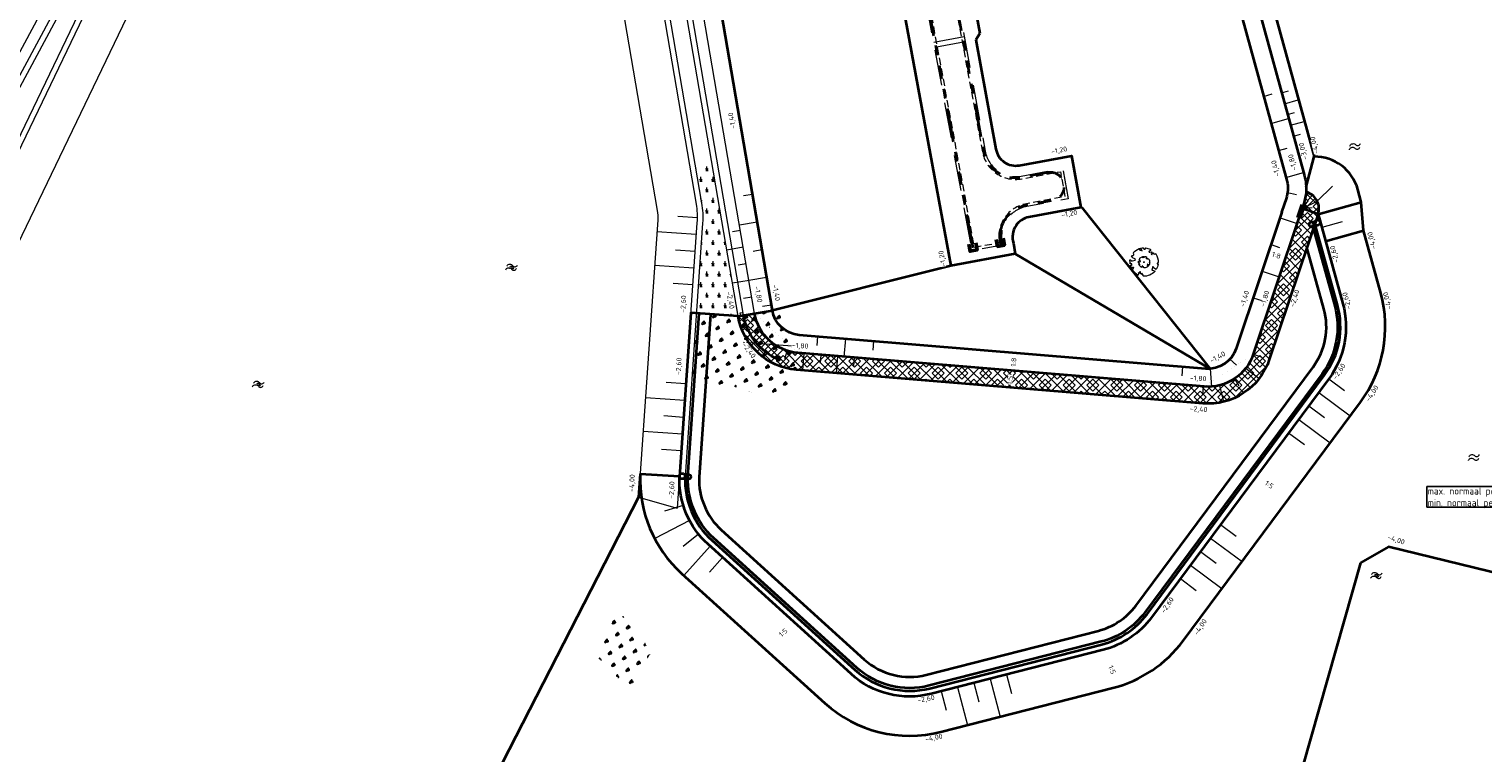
# Model space of a CAD drawing. Header units: metres. Extents: x 239845 to 242720, y 580286 to 584200.
# Tile 68 of 113: x 240429 to 240688, y 583087 to 583215. Entities that reach past the tile are written whole.
import ezdxf

# ---------------------------------------------------------------- set-up
doc = ezdxf.new("R2010")
doc.units = ezdxf.units.M
doc.linetypes.add('DASHED', pattern=[19.05, 12.7, -6.35])
doc.linetypes.add('RI-DRAINAGE', pattern=[19.2, 6, -1.8, 1.8, -1.8, 2.4, -1.8, 1.8, -1.8])
for name, color, linetype, lineweight in [('B-WA-GW-WATERGANG_SLOOT_BODEM-G', 5, 'Continuous', 0), ('B-WE-GW-GRONDWERK-G', 3, 'Continuous', 18), ('B-WE-GW-GRONDWERK_BODEM_MEER-G', 150, 'Continuous', 18), ('B-WE-GW-HOOGTELIJN-180', 190, 'Continuous', 18), ('B-WE-GW-HOOGTELIJN-240', 74, 'Continuous', 18), ('B-WE-GW-HOOGTELIJN-260', 44, 'Continuous', 18), ('N-WA-RI-DRAINAGE_AFDEKKAP-G', 150, 'Continuous', 50), ('N-WA-RI-DRAINAGE_DRAIN_PP_100-G', 90, 'RI-DRAINAGE', 35), ('N-WE-GK-BESCHOEIING_DAMWAND_HOUT-G', 130, 'GK-BESCHOEIING', 35), ('N-WE-GK-BESCHOEIING_TYPE_3-G', 30, 'Continuous', 35), ('N-WE-GK-BESCHOEIING_TYPE_5-G', 130, 'Continuous', 35), ('N-WE-GR-RIET-G', 122, 'Continuous', 35), ('N-WE-GW-GRONDWERK-G', 3, 'Continuous', 35), ('N-WE-GW-GRONDWERK_BODEM-G', 2, 'DASHED', 18), ('N-WE-GW-GRONDWERK_BODEM_MEER-G', 150, 'Continuous', 35), ('N-WE-GW-GRONDWERK_INSTEEK_SLEUF-G_CONTOUR_ZANDCUNET', 52, 'Continuous', 35), ('N-WE-GW-HOOGTELIJN-140', 114, 'Continuous', 35), ('N-WE-GW-HOOGTELIJN-180', 190, 'Continuous', 35), ('N-WE-GW-HOOGTELIJN-260', 44, 'Continuous', 35), ('N-WE-GW-TALUDARCERING_KORT-G', 90, 'Continuous', 18), ('N-WE-GW-TALUDARCERING_LANG-G', 60, 'Continuous', 13), ('N-WE-OB-BEKLEDING_STORTSTEEN-A', 7, 'Continuous', 18), ('N-WE-OB-BEKLEDING_STORTSTEEN-G', 30, 'Continuous', 35), ('N-WE-OG-TOPOGRAFIE-S @ 0.5', 7, 'Continuous', 18), ('N-WE-VH-HELLING_KNIKLIJN-G', 30, 'Continuous', 35), ('N-XX-AL-HOOGTELABEL-T25-M', 7, 'Continuous', 25), ('T-WE-GR-MAAIVELD-G', 3, 'DASHED', 0), ('X-XX-AL-T25', 7, 'Continuous', 25)]:
    doc.layers.add(name, color=color, linetype=linetype, lineweight=lineweight)
for name, color, linetype, lineweight, true_color in [('B-WE-GK-BESCHOEIING_TYPE_3-G', 9, 'Continuous', 0, 0x808080), ('B-WE-GK-BESCHOEIING_TYPE_5-G', 9, 'Continuous', 18, 0x808080), ('B-WE-GR-BOOM-S', 9, 'Continuous', 13, 0x808080), ('B-WE-GR-BOOM-S @ 0.2', 9, 'Continuous', 13, 0x808080), ('B-WE-GR-BOOM-S @ 0.5', 9, 'Continuous', 13, 0x808080), ('B-WE-GR-RIET-A', 9, 'Continuous', 18, 0x808080), ('B-WE-GW-KLEILAAG-A', 9, 'Continuous', 18, 0x808080), ('B-WE-GW-TALUD_ARCERING-G', 9, 'Continuous', 0, 0x808080), ('B-WE-OG-TOPOGRAFIE-S', 9, 'Continuous', 9, 0x808080), ('B-WE-OG-TOPOGRAFIE-S @ 0.2', 9, 'Continuous', 9, 0x808080), ('B-WE-OG-TOPOGRAFIE-S @ 0.5', 9, 'Continuous', 9, 0x808080)]:
    doc.layers.add(name, color=color, linetype=linetype, lineweight=lineweight, true_color=true_color)
doc.styles.add('NLCS-ISO-ANNOTATIVE-T25', font='NLCS-ISO.ttf', dxfattribs={"height": 2.5})
doc.styles.add('NLCS-ISO-M1000-T25', font='NLCS-ISO.ttf', dxfattribs={"height": 2.5})
doc.linetypes.add('GK-BESCHOEIING', pattern='A,30,-5,[1,NLCS.shx,S=1,R=0,X=0,Y=0],-5', length=40)

# ---------------------------------------------------------------- blocks, each defined once
blk = doc.blocks.new('SOG-TOPOGRAFIE_WATER-SO')
at = {"flags": 128}
for points in [[(-1.91, 0.46), (-1.82, 0.6, -0.538831), (0.18, 0.63, 0.605168), (1.86, 0.83, -4.035705)], [(-2.28, -0.81), (-2.19, -0.67, -0.538831), (-0.18, -0.63, 0.605168), (1.49, -0.44, -4.035705)]]:
    blk.add_lwpolyline(points, format="xyb", dxfattribs=at)
blk = doc.blocks.new('*U68')
at = {"layer": 'B-WE-OG-TOPOGRAFIE-S @ 0.2', "xscale": 0.2, "yscale": 0.2, "zscale": 0.2}
blk.add_blockref('SOG-TOPOGRAFIE_WATER-SO', (240469.68, 583152.15), dxfattribs=at)
at = {"layer": 'B-WE-OG-TOPOGRAFIE-S @ 0.5', "xscale": 0.5, "yscale": 0.5, "zscale": 0.5}
blk.add_blockref('SOG-TOPOGRAFIE_WATER-SO', (240469.68, 583152.15), dxfattribs=at)
blk = doc.blocks.new('*U130')
at = {"layer": 'B-WE-OG-TOPOGRAFIE-S @ 0.2', "xscale": 0.2, "yscale": 0.2, "zscale": 0.2}
blk.add_blockref('SOG-TOPOGRAFIE_WATER-SO', (240514.77, 583172.99), dxfattribs=at)
at = {"layer": 'B-WE-OG-TOPOGRAFIE-S @ 0.5', "xscale": 0.5, "yscale": 0.5, "zscale": 0.5}
blk.add_blockref('SOG-TOPOGRAFIE_WATER-SO', (240514.77, 583172.99), dxfattribs=at)
blk = doc.blocks.new('*U144')
at = {"layer": 'B-WE-OG-TOPOGRAFIE-S @ 0.2', "xscale": 0.2, "yscale": 0.2, "zscale": 0.2, "rotation": 2.885143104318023}
blk.add_blockref('SOG-TOPOGRAFIE_WATER-SO', (240668.77, 583118.11), dxfattribs=at)
at = {"layer": 'B-WE-OG-TOPOGRAFIE-S @ 0.5', "xscale": 0.5, "yscale": 0.5, "zscale": 0.5, "rotation": 2.885143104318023}
blk.add_blockref('SOG-TOPOGRAFIE_WATER-SO', (240668.77, 583118.11), dxfattribs=at)
blk = doc.blocks.new('SGR-BOOM_02')
at = {"layer": 'B-WE-GR-BOOM-S'}
blk.add_lwpolyline([(0.43, 4.71), (0.44, 4.72), (0.45, 4.73), (0.46, 4.74), (0.47, 4.75), (0.47, 4.75), (0.48, 4.76), (0.49, 4.77), (0.49, 4.78), (0.5, 4.79), (0.51, 4.8), (0.51, 4.82), (0.52, 4.84), (0.52, 4.86), (0.51, 4.88), (0.51, 4.92), (0.48, 5.03, -0.52938), (0.53, 5.1, -0.087139), (2.22, 4.62, -0.372341), (2.28, 4.47), (2.35, 4.12), (2.18, 3.95), (1.99, 3.99), (1.77, 3.82), (1.85, 3.6), (2.09, 3.53), (2.71, 3.67), (2.86, 3.59), (2.85, 3.45), (2.71, 3.36), (2.58, 2.94), (2.74, 2.67), (3.17, 3.35, -0.504641), (3.41, 3.14, 0.331948), (3.54, 2.92, 0.282008), (3.99, 3), (3.96, 2.99, -0.512156), (4.16, 2.98, -0.16076), (5.09, -0.06), (4.98, -0.17), (4.98, -0.29), (4.86, -0.31), (4.88, -0.44), (4.7, -0.38), (4.64, -0.52), (4.86, -0.67), (4.93, -0.72), (5.05, -0.6, -0.106371), (4.34, -2.61), (3.71, -2.2), (3.59, -2.28), (3.51, -1.94), (3.29, -1.67), (3.02, -1.68), (3.03, -1.99), (2.83, -2.68), (2.86, -2.81), (3.01, -2.83), (3.93, -3.18, -0.236298), (-0.23, -5.01, 0.159625), (-0.35, -4.77, 0.350802), (-0.31, -4.53, -0.504641), (-0.6, -4.39), (-0.53, -4.17), (-0.65, -3.96), (-0.8, -3.98), (-0.82, -4.14), (-0.94, -4.21), (-1.08, -4.11), (-1.2, -3.47), (-1.29, -3.38), (-1.52, -3.39), (-1.59, -3.66), (-1.68, -3.69), (-1.77, -3.92), (-2, -3.8, 0.733583), (-1.92, -3.97, -0.861625), (-1.87, -4.13, 0.279978), (-2.04, -4.39), (-2.04, -4.4, -0.827056), (-2.21, -4.58, -0.116774), (-4.15, -2.56), (-4.11, -2.55), (-4.08, -2.54), (-4.06, -2.53), (-4.04, -2.52), (-4.02, -2.51), (-4.01, -2.5), (-4, -2.49), (-3.77, -2.18), (-3.76, -2.17), (-3.76, -2.16), (-3.75, -2.15), (-3.75, -2.14), (-3.75, -2.13), (-3.74, -2.12), (-3.74, -2.11), (-3.74, -2.1), (-3.73, -2.09), (-3.72, -2.07), (-3.71, -2.06), (-3.71, -2.04), (-3.7, -2.02), (-3.69, -2.01), (-3.68, -1.99), (-3.68, -1.97), (-3.67, -1.96), (-3.67, -1.94), (-3.67, -1.93), (-3.67, -1.92), (-3.67, -1.9), (-3.67, -1.89), (-3.67, -1.88), (-3.68, -1.88), (-3.68, -1.87), (-3.69, -1.87), (-3.7, -1.87), (-3.71, -1.87), (-3.72, -1.87), (-3.73, -1.86), (-3.74, -1.86), (-3.75, -1.86), (-3.76, -1.86), (-3.78, -1.85), (-3.79, -1.84), (-3.8, -1.83), (-3.81, -1.83), (-3.83, -1.82), (-3.84, -1.81), (-3.85, -1.8), (-3.87, -1.78), (-3.88, -1.77), (-3.89, -1.76), (-3.91, -1.75), (-4.15, -2.03), (-4.16, -2.01), (-4.17, -2), (-4.18, -1.98), (-4.19, -1.97), (-4.2, -1.95), (-4.22, -1.94), (-4.24, -1.93), (-4.27, -1.92), (-4.32, -1.93), (-4.38, -1.94), (-4.46, -1.97, -0.040997), (-4.79, -1.03), (-4.62, -1.06), (-4.46, -1.16), (-4.38, -1.08), (-4.28, -0.93), (-4.38, -0.78), (-4.32, -0.57), (-4.52, -0.55), (-4.65, -0.42), (-4.89, -0.58, -0.05814), (-4.99, 0.83), (-4.85, 0.8), (-4.3, 0.36), (-4.06, 0.45), (-3.13, 0.69), (-3.05, 1), (-3.41, 1.14), (-3.46, 1.26), (-4.12, 1.58), (-4.14, 1.77), (-4.36, 1.96), (-4.45, 2.14), (-4.3, 2.38), (-3.96, 2.43), (-3.65, 2.63), (-3.65, 2.84), (-3.84, 3.07), (-3.79, 3.16), (-3.86, 3.31, -0.13428), (-1.66, 4.83, -0.541727), (-1.6, 4.78), (-1.61, 4.64), (-1.61, 4.56), (-1.6, 4.51), (-1.58, 4.46), (-1.56, 4.43), (-1.53, 4.41), (-1.51, 4.39), (-1.49, 4.38), (-1.47, 4.36), (-1.45, 4.34), (-1.43, 4.32), (-1.41, 4.31), (-1.4, 4.3), (-1.38, 4.28), (-1.36, 4.28), (-1.35, 4.27), (-1.33, 4.27), (-1.31, 4.28), (-1.29, 4.28), (-1.27, 4.29), (-1.25, 4.31), (-1.23, 4.32), (-1.21, 4.33), (-1.19, 4.34), (-1.17, 4.34), (-1.15, 4.35), (-1.13, 4.35), (-1.11, 4.35), (-1.09, 4.36), (-1.07, 4.36), (-1.05, 4.36), (-1.03, 4.37), (-1.01, 4.38), (-1, 4.39), (-0.99, 4.41), (-0.97, 4.42), (-0.96, 4.32), (-0.94, 4.3), (-0.83, 4.12), (-0.61, 4), (-0.93, 4.51), (-0.92, 4.52), (-0.92, 4.54), (-0.92, 4.55), (-0.92, 4.57), (-0.92, 4.58), (-0.93, 4.6), (-0.94, 4.61), (-0.95, 4.63), (-0.97, 4.65), (-0.99, 4.67), (-1.02, 4.69), (-1.05, 4.72), (-1.08, 4.75), (-1.12, 4.79), (-1.2, 4.9, -0.543104), (-1.17, 4.98, -0.046766), (-0.23, 5.12, -0.385168), (-0.18, 5.07), (-0.15, 4.88), (-0.14, 4.82), (-0.12, 4.78), (-0.1, 4.75), (-0.09, 4.74), (-0.07, 4.73), (-0.05, 4.73), (-0.03, 4.73), (-0.01, 4.72), (0.01, 4.72), (0.03, 4.72), (0.04, 4.71), (0.06, 4.7), (0.08, 4.7), (0.09, 4.69), (0.11, 4.68), (0.12, 4.67), (0.14, 4.67), (0.15, 4.66), (0.17, 4.65), (0.18, 4.65), (0.19, 4.64), (0.2, 4.63), (0.21, 4.62), (0.22, 4.61), (0.23, 4.6), (0.23, 4.59), (0.24, 4.58), (0.24, 4.58), (0.25, 4.57), (0.25, 4.56), (0.26, 4.56), (0.27, 4.56), (0.28, 4.56), (0.29, 4.56), (0.3, 4.57), (0.31, 4.57), (0.32, 4.58), (0.34, 4.59), (0.35, 4.6), (0.36, 4.62), (0.37, 4.63), (0.38, 4.64), (0.39, 4.66), (0.4, 4.67), (0.41, 4.69), (0.42, 4.7)], format="xyb", close=True, dxfattribs=at)
blk.add_circle((0, 0), 0.15, dxfattribs=at)
blk = doc.blocks.new('*U218')
at = {"layer": 'B-WE-GR-BOOM-S @ 0.2', "xscale": 0.2, "yscale": 0.2, "zscale": 0.2}
blk.add_blockref('SGR-BOOM_02', (240627.28, 583173.92), dxfattribs=at)
at = {"layer": 'B-WE-GR-BOOM-S @ 0.5', "xscale": 0.5, "yscale": 0.5, "zscale": 0.5}
blk.add_blockref('SGR-BOOM_02', (240627.28, 583173.92), dxfattribs=at)

msp = doc.modelspace()

# ---------------------------------------------------------------- hatches: boundary and pattern name
at = {"layer": 'B-WE-GR-RIET-A'}
h = msp.add_hatch(dxfattribs=at)
h.set_pattern_fill('AGR-RIETLAND', color=256, scale=0.75, style=0, pattern_type=2)
h.set_pattern_definition([(0, (240551.4122, 583171.4818), (1.08253, 1.875), [0.43301, -1.73205]), (60, (240551.6288, 583171.4818), (-1.08253, 1.875), [0.43301, -1.73205]), (90, (240551.6288, 583171.4818), (-1.08253, 1.875), [0.75, -3]), (120, (240551.6288, 583171.4818), (-2.16506, -4e-07), [0.43301, -1.73205])])
edge = h.paths.add_edge_path()
edge.add_arc((240546.94, 583222.78), 31.23, 270.6409, 276.1805, ccw=False)
edge.add_line((240547.29, 583191.55), (240548.5, 583184.45))
edge.add_arc((240533.72, 583181.92), 15, -3.9477, 9.701, ccw=False)
edge.add_line((240548.68, 583180.89), (240547.57, 583164.81))
edge.add_line((240547.57, 583164.81), (240554.99, 583164.29))
edge.add_line((240554.99, 583164.29), (240550.3, 583191.73))
at = {"layer": 'B-WE-GW-KLEILAAG-A'}
h = msp.add_hatch(dxfattribs=at)
h.set_pattern_fill('AVH-FUNDERING_GRANULAAT_KLEIKORR', color=256, scale=0.5, pattern_type=2)
h.set_pattern_definition([(36.9396, (240554.57752, 583158.95137), (20.552993, 15.6689772), [0.04961, -28.07292]), (95.5906, (240554.61717, 583158.98117), (-0.540899, 9.704355), [0.04994, -11.82904]), (148.123, (240554.61232, 583159.03087), (-8.238876, 4.776701), [0.039, -16.37313]), (196.613, (240554.57917, 583159.05147), (-8.314275, -2.8095056), [0.04332, -15.30127]), (257.2216, (240554.53767, 583159.03907), (0.691796, 5.468126), [0.05657, -8.98552]), (328.123, (240554.52517, 583158.98392), (-5.6980384, 3.890504), [0.06165, -16.35048]), (0.542, (240554.42752, 583159.20137), (11.4714614, -0.1949014), [0.06768, -15.86981]), (57.2271, (240554.49522, 583159.20202), (7.7733866, 12.5138293), [0.07419, -20.25796]), (79.3297, (240554.53537, 583159.26437), (1.999946, 8.818134), [0.05238, -14.48525]), (136.421, (240554.5451, 583159.3159), (-2.54083, 0.88622), [0.07326, -4.28492]), (182.598, (240554.49197, 583159.36637), (-4.4653154, -0.3456847), [0.06488, -33.76793]), (222.5865, (240554.42717, 583159.3634), (7.081595, 7.045702), [0.07818, -12.15393]), (269.43, (240554.3696, 583159.3105), (0.691802, 5.468125), [0.06357, -7.52304]), (322.095, (240554.36897, 583159.24697), (-5.698026, 3.890522), [0.0742, -11.1487]), (6.96, (240554.57752, 583159.35137), (-19.7857293, -2.6147578), [0.07286, -24.35821]), (44.8544, (240554.64987, 583159.3602), (5.157113, 5.813802), [0.07225, -9.91729]), (89.43, (240554.70107, 583159.4112), (0.691802, 5.468125), [0.05912, -7.5275]), (133.74, (240554.70167, 583159.47027), (-13.2449672, 14.135521), [0.06995, -23.65356]), (188.424, (240554.65327, 583159.52082), (-10.855123, -1.9232193), [0.07336, -15.41418]), (230.1133, (240554.58072, 583159.51007), (8.389744, 10.395706), [0.07034, -21.05466]), (275.5906, (240554.5356, 583159.4561), (-0.540899, 9.704355), [0.05546, -11.82352]), (306.378, (240554.541, 583159.4009), (-3.15719, 3.004318), [0.06154, -6.30077]), (8.424, (240554.67752, 583159.05137), (-10.855123, -1.923219), [0.12103, -15.3665]), (42.5865, (240554.79727, 583159.0691), (7.081595, 7.045702), [0.09748, -12.13478]), (91.542, (240554.86902, 583159.13507), (0.0754594, 7.5862403), [0.10975, -17.18711]), (136.421, (240554.8661, 583159.2448), (-2.54083, 0.88622), [0.11837, -4.23982]), (188.424, (240554.78032, 583159.32637), (-10.855123, -1.9232193), [0.1202, -15.36733]), (224.8544, (240554.6614, 583159.30877), (5.157113, 5.813802), [0.095, -9.89455]), (275.5906, (240554.59407, 583159.24177), (-0.540899, 9.704355), [0.13292, -11.74605]), (320.509, (240554.60702, 583159.10947), (-8.855237, 6.8948124), [0.09136, -15.47435]), (21.54, (240554.3275, 583158.90137), (-8.314275, -2.809508), [0.11126, -10.89624]), (77.2216, (240554.431, 583158.9422), (0.691796, 5.468126), [0.10873, -8.93335]), (101.949, (240554.45507, 583159.04827), (-5.4716004, 26.6492834), [0.08965, -29.31488]), (164.402, (240554.43652, 583159.13597), (-24.791928, 6.7441834), [0.13201, -28.24585]), (193.868, (240554.3094, 583159.1715), (-4.46532, -0.345648), [0.10587, -6.4758]), (259.3297, (240554.20657, 583159.14607), (1.999946, 8.818134), [0.11048, -14.42715]), (291.526, (240554.18612, 583159.03752), (-8.0878222, 19.949296), [0.08885, -23.63314]), (333.818, (240554.21872, 583158.95487), (-10.779635, 5.663049), [0.12125, -14.7222])])
edge = h.paths.add_edge_path()
edge.add_line((240565.32, 583154.93), (240563.47, 583165.74))
edge.add_line((240563.47, 583165.74), (240557.95, 583164.8))
edge.add_line((240557.95, 583164.8), (240554.99, 583164.29))
edge.add_line((240554.99, 583164.29), (240547.57, 583164.81))
edge.add_line((240547.57, 583164.81), (240546.78, 583153.3))
edge.add_arc((240550.77, 583158.4), 6.48, 231.9798, 270.5999)
edge.add_arc((240551.21, 583119.55), 32.38, 69.2165, 90.658, ccw=False)
edge.add_line((240562.7, 583149.82), (240565.32, 583154.93))
h = msp.add_hatch(dxfattribs=at)
h.set_pattern_fill('AVH-FUNDERING_GRANULAAT_KLEIKORR', color=256, scale=0.5, pattern_type=2)
h.set_pattern_definition([(36.9396, (240536.69438, 583104.41463), (20.552993, 15.6689772), [0.04961, -28.07292]), (95.5906, (240536.73403, 583104.44443), (-0.540899, 9.704355), [0.04994, -11.82904]), (148.123, (240536.72918, 583104.49413), (-8.238876, 4.776701), [0.039, -16.37313]), (196.613, (240536.69603, 583104.51473), (-8.314275, -2.809506), [0.04332, -15.30127]), (257.2216, (240536.65453, 583104.50233), (0.691796, 5.468126), [0.05657, -8.98552]), (328.123, (240536.64203, 583104.44718), (-5.698038, 3.890504), [0.06165, -16.35048]), (0.542, (240536.54438, 583104.66463), (11.471461, -0.194901), [0.06768, -15.86981]), (57.227, (240536.61208, 583104.66528), (7.7733866, 12.5138293), [0.07419, -20.25796]), (79.3297, (240536.65223, 583104.72763), (1.999946, 8.818134), [0.05238, -14.48525]), (136.421, (240536.6619, 583104.7791), (-2.54083, 0.88622), [0.07326, -4.28492]), (182.598, (240536.60883, 583104.82963), (-4.4653154, -0.3456847), [0.06488, -33.76793]), (222.5865, (240536.54403, 583104.8267), (7.081595, 7.045702), [0.07818, -12.15393]), (269.43, (240536.4865, 583104.7738), (0.691802, 5.468125), [0.06357, -7.52304]), (322.095, (240536.48583, 583104.71023), (-5.698026, 3.890522), [0.0742, -11.1487]), (6.96, (240536.69438, 583104.81463), (-19.7857293, -2.614758), [0.07286, -24.35821]), (44.8544, (240536.76673, 583104.8235), (5.157113, 5.813802), [0.07225, -9.91729]), (89.43, (240536.81793, 583104.8744), (0.691802, 5.468125), [0.05912, -7.5275]), (133.74, (240536.81853, 583104.93353), (-13.2449672, 14.135521), [0.06995, -23.65356]), (188.424, (240536.77013, 583104.98408), (-10.855123, -1.923219), [0.07336, -15.41418]), (230.1133, (240536.69758, 583104.97333), (8.389744, 10.395706), [0.07034, -21.05466]), (275.5906, (240536.6525, 583104.9194), (-0.540899, 9.704355), [0.05546, -11.82352]), (306.378, (240536.6579, 583104.8642), (-3.15719, 3.00432), [0.06154, -6.30077]), (8.424, (240536.79438, 583104.51463), (-10.855123, -1.923219), [0.12103, -15.3665]), (42.5865, (240536.91413, 583104.5324), (7.081595, 7.045702), [0.09748, -12.13478]), (91.542, (240536.98588, 583104.59833), (0.0754594, 7.58624), [0.10975, -17.18711]), (136.421, (240536.9829, 583104.708), (-2.54083, 0.88622), [0.11837, -4.23982]), (188.424, (240536.89718, 583104.78963), (-10.855123, -1.923219), [0.1202, -15.36733]), (224.8544, (240536.7783, 583104.77203), (5.157113, 5.813802), [0.095, -9.89455]), (275.5906, (240536.71093, 583104.70503), (-0.540899, 9.704355), [0.13292, -11.74605]), (320.509, (240536.72388, 583104.57273), (-8.855237, 6.894812), [0.09136, -15.47435]), (21.54, (240536.4444, 583104.36463), (-8.314275, -2.809508), [0.11126, -10.89624]), (77.2216, (240536.5479, 583104.4055), (0.691796, 5.468126), [0.10873, -8.93335]), (101.949, (240536.57193, 583104.51153), (-5.4716004, 26.6492834), [0.08965, -29.31488]), (164.402, (240536.55338, 583104.59923), (-24.791928, 6.7441834), [0.13201, -28.24585]), (193.868, (240536.4262, 583104.6347), (-4.46532, -0.34565), [0.10587, -6.4758]), (259.3297, (240536.32343, 583104.60933), (1.999946, 8.818134), [0.11048, -14.42715]), (291.526, (240536.30298, 583104.50078), (-8.0878222, 19.949296), [0.08885, -23.63314]), (333.818, (240536.33558, 583104.41813), (-10.779635, 5.663049), [0.12125, -14.7222])])
edge = h.paths.add_edge_path()
edge.add_arc((240525.76, 583099.72), 14.15, 17.7764, 56.6976)
edge.add_line((240533.52, 583111.54), (240529.63, 583103.94))
edge.add_line((240529.63, 583103.94), (240535.94, 583097.62))
edge.add_line((240535.94, 583097.62), (240539.23, 583104.04))
at = {"layer": 'N-WE-OB-BEKLEDING_STORTSTEEN-A'}
h = msp.add_hatch(dxfattribs=at)
h.set_pattern_fill('ACO-STORTSTEEN_02', color=256, style=0, pattern_type=2)
h.set_pattern_definition([(45, (0, 0), (-1.0606601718, 1.0606601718), []), (45, (1.0606, 0), (-1.0606601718, 1.0606601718), [1.5, -1.5]), (135, (0, 0), (-1.0606601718, -1.0606601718), []), (135, (1.0606, 0), (-1.0606601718, -1.0606601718), [1.5, -1.5])])
edge = h.paths.add_edge_path()
edge.add_arc((240655.41, 583183.48), 3.02, 340.8852, 436.0281)
edge.add_line((240656.14, 583186.41), (240656, 583185.37))
edge.add_line((240656, 583185.37), (240655.73, 583184.35))
edge.add_line((240655.73, 583184.35), (240655.43, 583183.48))
edge.add_line((240655.43, 583183.48), (240654.87, 583181.79))
edge.add_line((240654.87, 583181.79), (240646.75, 583157.53))
edge.add_arc((240638.69, 583160.23), 8.5, 265.2554, 341.4984, ccw=False)
edge.add_line((240637.99, 583151.76), (240565.62, 583157.76))
edge.add_arc((240566.33, 583166.23), 8.5, 189.701, 265.2554, ccw=False)
edge.add_line((240557.95, 583164.8), (240554.99, 583164.29))
edge.add_arc((240566.33, 583166.23), 11.5, 189.701, 265.2554)
edge.add_line((240565.38, 583154.77), (240637.74, 583148.77))
edge.add_arc((240638.69, 583160.23), 11.5, 265.2554, 341.4984)
edge.add_line((240649.6, 583156.58), (240658.27, 583182.49))

# ---------------------------------------------------------------- linework, layer by layer
at = {"layer": 'B-WE-GK-BESCHOEIING_TYPE_3-G', "ltscale": 0.5}
msp.add_lwpolyline([(240396.22, 583158.38, 0.178705), (240405.04, 583166.18), (240441.58, 583234.17), (240475.33, 583252.8, 0.399953), (240483.12, 583274.92), (240457.65, 583331.57), (240440.25, 583399.62), (240407.58, 583475.34), (240409.29, 583518.01, 0.371581), (240395.47, 583535.4), (240350.75, 583543.89)], format="xyb", dxfattribs=at)
at = {"layer": 'B-WE-GK-BESCHOEIING_TYPE_5-G', "flags": 128}
msp.add_lwpolyline([(240409.71, 583160.26), (240441.95, 583227.32, -0.174818), (240449.21, 583234.45), (240485.48, 583251.11, 0.425826), (240492.6, 583271.53), (240463.33, 583329.17, -0.069156), (240460.64, 583336.98), (240448.6, 583398.38, 0.064884), (240446.13, 583405.73), (240413.94, 583471.88, -0.141378)], format="xyb", dxfattribs=at)
at = {"layer": 'B-WE-GK-BESCHOEIING_TYPE_5-G'}
msp.add_circle((240546.06, 583135.7), 0.5, dxfattribs=at)
at = {"layer": 'B-WE-GW-GRONDWERK_BODEM_MEER-G', "flags": 128}
msp.add_lwpolyline([(240418.51, 583160.09), (240449.16, 583223.86, -0.174818), (240452.55, 583227.18), (240488.82, 583243.84, 0.425826), (240499.73, 583275.15), (240470.46, 583332.8, -0.069156), (240468.49, 583338.52), (240456.45, 583399.92, 0.064884), (240453.33, 583409.23), (240421.14, 583475.38, -0.141378), (240420.47, 583479.2), (240425.52, 583525.37, 0.373935), (240412.05, 583544.77), (240362.85, 583557.25), (240361.32, 583559.34), (240357.03, 583560.43)], format="xyb", dxfattribs=at)
at = {"layer": 'B-WE-GW-HOOGTELIJN-180'}
msp.add_lwpolyline([(240403.28, 583167.12), (240440.1, 583235.63), (240474.39, 583254.57, 0.400573), (240481.29, 583274.1), (240455.76, 583330.9), (240438.35, 583398.97), (240405.57, 583474.97), (240407.29, 583518.09, 0.371581), (240395.1, 583533.43), (240350.54, 583541.9)], format="xyb", dxfattribs=at)
at = {"layer": 'B-WE-GW-HOOGTELIJN-240'}
msp.add_lwpolyline([(240405.92, 583165.7), (240442.32, 583233.43), (240475.8, 583251.92, 0.399682), (240484.03, 583275.33), (240458.6, 583331.9), (240441.2, 583399.95), (240408.59, 583475.53), (240410.29, 583517.97, 0.371581), (240395.66, 583536.38), (240350.86, 583544.89)], format="xyb", dxfattribs=at)
at = {"layer": 'B-WE-GW-HOOGTELIJN-260'}
msp.add_lwpolyline([(240314.51, 583195), (240302.36, 583183.94, 0.319046), (240298.42, 583165.83), (240312.5, 583132.82, 0.210661), (240321.92, 583124), (240334.15, 583119.72, 0.125518), (240342.03, 583119.03), (240397.13, 583128.05, 0.33166), (240406.26, 583137.51), (240407.99, 583150.95, -0.080343), (240410.61, 583159.83), (240442.85, 583226.89, -0.174818), (240449.63, 583233.55), (240485.9, 583250.2, 0.425826), (240493.49, 583271.98), (240464.22, 583329.63, -0.069156), (240461.62, 583337.17), (240449.58, 583398.57, 0.064884), (240447.03, 583406.17), (240414.84, 583472.32, -0.141378), (240413.52, 583479.96), (240418.56, 583526.13, 0.373935), (240410.33, 583537.99), (240351.76, 583552.84)], format="xyb", dxfattribs=at)
at = {"layer": 'B-WE-GW-TALUD_ARCERING-G'}
for points in [[(240555.99, 583185.77), (240557.56, 583186.04)], [(240547.75, 583181.84), (240544.25, 583182.08)], [(240555.25, 583180.57), (240558.41, 583181.11)], [(240547.54, 583178.84), (240540.56, 583179.32)], [(240555.43, 583179.54), (240554.02, 583179.3)], [(240547.33, 583175.85), (240543.84, 583176.09)], [(240555.93, 583176.58), (240552.98, 583176.08)], [(240557.67, 583175.91), (240559.25, 583176.18)], [(240547.13, 583172.86), (240540.14, 583173.34)], [(240556.44, 583173.62), (240554.99, 583173.38)], [(240556.95, 583170.67), (240553.99, 583170.16)], [(240556.94, 583170.71), (240560.09, 583171.25)], [(240546.92, 583169.86), (240543.43, 583170.1)], [(240557.45, 583167.71), (240555.97, 583167.46)], [(240559.36, 583166.06), (240560.93, 583166.33)], [(240564.62, 583158.99), (240555.94, 583159.59)], [(240545.7, 583152.27), (240542.21, 583152.51)], [(240545.5, 583149.28), (240538.52, 583149.76)], [(240545.29, 583146.28), (240541.8, 583146.53)], [(240545.09, 583143.29), (240538.1, 583143.77)], [(240544.88, 583140.3), (240541.39, 583140.54)]]:
    msp.add_lwpolyline(points, dxfattribs=at)
at = {"layer": 'N-WA-RI-DRAINAGE_AFDEKKAP-G', "flags": 128}
for points in [[(240602.2, 583178.2), (240602.44, 583176.98), (240601.21, 583176.74), (240600.97, 583177.97)], [(240597.32, 583177.34), (240597.55, 583176.11), (240596.32, 583175.88), (240596.09, 583177.11)]]:
    msp.add_lwpolyline(points, dxfattribs=at)
at = {"layer": 'N-WA-RI-DRAINAGE_DRAIN_PP_100-G', "flags": 128}
msp.add_lwpolyline([(240596.84, 583176.49), (240582.2, 583255.93)], dxfattribs=at)
msp.add_lwpolyline([(240601.77, 583177.1, -0.435729), (240606.61, 583184.14), (240611.05, 583184.95, 0.414214), (240613.05, 583187.86), (240613.05, 583187.86, 0.414214), (240610.14, 583189.87), (240605.47, 583189.01, -0.414202), (240598.77, 583193.62), (240587.11, 583256.83)], format="xyb", dxfattribs=at)
at = {"layer": 'N-WE-GK-BESCHOEIING_DAMWAND_HOUT-G', "ltscale": 0.5, "flags": 128}
msp.add_lwpolyline([(240626.89, 583294.82), (240655.86, 583189.31, -0.086277), (240656.14, 583186.42, -0.062214), (240655.73, 583184.35), (240654.87, 583181.79)], format="xyb", dxfattribs=at)
for points in [[(240654.63, 583181.86), (240655.41, 583184.22)], [(240655.89, 583184.07), (240655.11, 583181.69)]]:
    msp.add_lwpolyline(points, dxfattribs=at)
at = {"layer": 'N-WE-GK-BESCHOEIING_TYPE_3-G', "ltscale": 0.5, "flags": 128}
for points in [[(240555.98, 583164.46), (240556.48, 583164.54), (240556.56, 583164.04), (240556.06, 583163.97)], [(240561.7, 583156.82), (240561.93, 583157.27), (240562.38, 583157.05), (240562.15, 583156.6)]]:
    msp.add_lwpolyline(points, dxfattribs=at)
at = {"layer": 'N-WE-GK-BESCHOEIING_TYPE_3-G', "ltscale": 0.5}
msp.add_lwpolyline([(240562.15, 583156.6, -0.253388), (240555.98, 583164.46)], format="xyb", dxfattribs=at)
at = {"layer": 'N-WE-GK-BESCHOEIING_TYPE_5-G', "flags": 128}
msp.add_lwpolyline([(240545.57, 583135.73), (240545.57, 583135.73, 0.22162), (240550.32, 583124.41), (240575.8, 583101.32, 0.251765), (240589.13, 583098.02), (240619.78, 583105.85, 0.172046), (240627.82, 583111.25), (240659.39, 583153.75, 0.23132), (240661.73, 583166.26), (240657.7, 583180.79)], format="xyb", dxfattribs=at)
at = {"layer": 'N-WE-GK-BESCHOEIING_TYPE_5-G'}
for centre in [(240657.21, 583180.63), (240658.16, 583180.96), (240545.07, 583135.81), (240546.06, 583135.71)]:
    msp.add_circle(centre, 0.5, dxfattribs=at)
at = {"layer": 'N-WE-GR-RIET-G', "flags": 128}
for points in [[(240657.22, 583180.66), (240661.24, 583166.13, -0.23132), (240658.99, 583154.04), (240627.42, 583111.55, -0.172046), (240619.65, 583106.34), (240589.01, 583098.5, -0.251765), (240576.14, 583101.69), (240550.66, 583124.78, -0.221479), (240546.06, 583135.7), (240548.07, 583164.77)], [(240550.07, 583164.63), (240548.06, 583135.62, 0.221479), (240552, 583126.26), (240577.48, 583103.17, 0.251765), (240588.51, 583100.44), (240619.16, 583108.28, 0.172046), (240625.82, 583112.74), (240657.38, 583155.24, 0.23132), (240659.32, 583165.6), (240656.28, 583176.55)]]:
    msp.add_lwpolyline(points, format="xyb", dxfattribs=at)
at = {"layer": 'N-WE-GW-GRONDWERK-G', "flags": 128}
for points in [[(240656.16, 583187.32), (240657.58, 583192.72)], [(240658.27, 583182.49), (240655.43, 583183.48)], [(240658.27, 583182.49), (240665.98, 583184.63)], [(240659.6, 583177.67), (240666.35, 583179.54)], [(240554.99, 583164.29), (240557.95, 583164.8), (240561.1, 583165.34)], [(240554.99, 583164.29), (240546.57, 583164.88), (240544.56, 583135.78)], [(240544.56, 583135.78), (240537.58, 583136.15)]]:
    msp.add_lwpolyline(points, dxfattribs=at)
msp.add_lwpolyline([(240658.27, 583182.49), (240658.27, 583182.49, 0.414214), (240656.43, 583186.31), (240656.14, 583186.41)], format="xyb", dxfattribs=at)
at = {"layer": 'N-WE-GW-GRONDWERK_BODEM-G', "ltscale": 0.5, "flags": 128}
msp.add_lwpolyline([(240661.33, 583545.78), (240623.94, 583543.24, 0.414214), (240618.82, 583537.38), (240623.23, 583472.39, -0.307887), (240619.53, 583466.08), (240553.18, 583434.54, 0.214838), (240550.26, 583431.1, 0.214838), (240550.9, 583426.62), (240587.8, 583368.53, 0.230309), (240591.9, 583366.01, 0.236776), (240596.38, 583367.69), (240611.67, 583384.36, -0.336631), (240620.91, 583386.05), (240735.47, 583319.74, -0.224486), (240738.63, 583315.17), (240758.64, 583193.35), (240753.21, 583192.46), (240746.28, 583234.64, 0.198912), (240744.06, 583238.22, 0.198912), (240739.97, 583239.18), (240732.56, 583237.96), (240731.67, 583243.39), (240739.07, 583244.6, 0.198912), (240742.65, 583246.82, 0.198912), (240743.61, 583250.92), (240733.55, 583312.18, 0.224486), (240730.87, 583316.04), (240620.76, 583379.77, 0.346709), (240614.12, 583378.86), (240595.05, 583358.14, 0.087254), (240593.25, 583355.35), (240577.99, 583307.72), (240599.02, 583193.67, 0.414214), (240605.42, 583189.25), (240612.8, 583190.61), (240613.79, 583185.21), (240606.42, 583183.85, 0.198912), (240602.89, 583181.56, 0.219153), (240602.1, 583176.95), (240596.69, 583175.95), (240596.33, 583177.92), (240572.33, 583308.08), (240587.42, 583355.18, 0.222605), (240586.83, 583359.81), (240543.53, 583427.97, -0.214838), (240542.77, 583433.25, -0.214838), (240546.22, 583437.32), (240614.41, 583469.74, 0.307887), (240617.53, 583475.08), (240613.38, 583536.39)], format="xyb", dxfattribs=at)
for points in [[(240589.84, 583213.1), (240595.25, 583214.1)], [(240590.01, 583212.2), (240595.41, 583213.2)]]:
    msp.add_lwpolyline(points, dxfattribs=at)
at = {"layer": 'N-WE-GW-GRONDWERK_BODEM_MEER-G', "flags": 128}
for points in [[(240599.33, 583349.54), (240591.72, 583325.8, 0.341008), (240593.57, 583320.7), (240598.25, 583317.72), (240625.4, 583300.8, -0.188573), (240629.35, 583295.5), (240657.58, 583192.72)], [(240665.98, 583184.63), (240665.36, 583186.86, 0.339575), (240657.58, 583192.72)], [(240537.58, 583136.15), (240537.58, 583136.15, 0.2233), (240544.95, 583118.48), (240570.43, 583095.39, 0.251765), (240591.11, 583090.27), (240621.76, 583098.1, 0.172046), (240634.24, 583106.48), (240665.81, 583148.97, 0.23132), (240669.43, 583168.4), (240666.35, 583179.54), (240665.98, 583184.63)], [(240537.58, 583136.15), (240537.29, 583132.05), (240491.16, 583042.05), (240485.93, 583034.14, -0.047891), (240486.12, 583032.23), (240486.12, 582922.01), (240376.36, 582713.23)]]:
    msp.add_lwpolyline(points, format="xyb", dxfattribs=at)
msp.add_lwpolyline([(240665.84, 583120.35), (240652.62, 583073.79), (240655.27, 583068.54), (240708.2, 583048.75), (240713.16, 583051.16), (240730.76, 583106.55), (240729.43, 583108.93), (240670.82, 583123.25)], close=True, dxfattribs=at)
at = {"layer": 'N-WE-GW-GRONDWERK_INSTEEK_SLEUF-G_CONTOUR_ZANDCUNET', "flags": 128}
for points in [[(240579.61, 583245.41), (240592.91, 583173.28)], [(240591.96, 583247.69), (240598.06, 583214.62)], [(240597.32, 583213.54), (240598.06, 583214.62)]]:
    msp.add_lwpolyline(points, dxfattribs=at)
msp.add_lwpolyline([(240597.32, 583213.55), (240600.92, 583194.02, 0.414214), (240605.07, 583191.16), (240614.35, 583192.87), (240616.05, 583183.65), (240606.77, 583181.94, 0.19868), (240604.49, 583180.46, 0.21185), (240604.02, 583177.3), (240604.37, 583175.39), (240592.91, 583173.28)], format="xyb", dxfattribs=at)
at = {"layer": 'N-WE-GW-HOOGTELIJN-140'}
for points in [[(240561.1, 583165.34), (240534.2, 583322.72, -0.175256), (240534.29, 583323.26), (240554.71, 583358.52), (240510.41, 583428.26)], [(240602.07, 583354.67, 0.471734), (240593.81, 583351.38), (240586.18, 583327.57, 0.341008), (240590.44, 583315.78), (240595.15, 583312.79), (240622.32, 583295.86, -0.188573), (240623.74, 583293.96), (240652.71, 583188.45)], [(240652.71, 583188.45, -0.086389), (240652.89, 583186.66, -0.062214), (240652.63, 583185.38), (240651.78, 583182.82), (240651.83, 583182.8), (240643.72, 583158.54, -0.345514), (240638.25, 583154.94), (240565.89, 583160.95, -0.342154), (240561.1, 583165.34)]]:
    msp.add_lwpolyline(points, format="xyb", dxfattribs=at)
at = {"layer": 'N-WE-GW-HOOGTELIJN-180'}
msp.add_lwpolyline([(240654.87, 583181.79), (240646.75, 583157.53, -0.345514), (240637.99, 583151.76), (240565.62, 583157.76, -0.342154), (240557.95, 583164.8)], format="xyb", dxfattribs=at)
msp.add_lwpolyline([(240654.87, 583181.79), (240646.75, 583157.53, -0.345514), (240637.99, 583151.76), (240565.62, 583157.76, -0.342154), (240557.95, 583164.8)], format="xyb", dxfattribs=at)
at = {"layer": 'N-WE-GW-HOOGTELIJN-260'}
msp.add_lwpolyline([(240658.27, 583182.49), (240662.69, 583166.53, -0.23132), (240660.19, 583153.15), (240628.63, 583110.66, -0.172046), (240620.02, 583104.88), (240589.38, 583097.05, -0.251765), (240575.13, 583100.58), (240549.65, 583123.67, -0.222255), (240544.57, 583135.78)], format="xyb", dxfattribs=at)
at = {"layer": 'N-WE-GW-TALUDARCERING_KORT-G'}
for points in [[(240648.56, 583203.45), (240650.13, 583203.89)], [(240651.76, 583204.08), (240653.01, 583204.43)], [(240652.83, 583200.23), (240654.08, 583200.57)], [(240653.9, 583196.37), (240655.14, 583196.72)], [(240651.23, 583193.82), (240652.8, 583194.25)], [(240652.85, 583186.32), (240654.45, 583185.96)], [(240658.14, 583184.78), (240660.83, 583187.47)], [(240655.43, 583183.48), (240656.57, 583184.92)], [(240655.43, 583183.48), (240657.25, 583183.65)], [(240662.55, 583181.08), (240658.93, 583180.08)], [(240649.91, 583177.07), (240651.43, 583176.56)], [(240646.74, 583167.58), (240648.26, 583167.08)], [(240569.07, 583159.08), (240569.2, 583160.68)], [(240579.04, 583158.25), (240579.17, 583159.85)], [(240563.73, 583158.14), (240563.27, 583156.71)], [(240569.71, 583157.42), (240569.59, 583155.93)], [(240646.75, 583157.53), (240648.17, 583157.05)], [(240575.69, 583156.93), (240575.57, 583155.43)], [(240634.13, 583155.29), (240634, 583153.69)], [(240642.59, 583156.63), (240643.76, 583155.55)], [(240643.37, 583153.13), (240644.19, 583151.88)], [(240660.19, 583153.15), (240663, 583151.06)], [(240637.83, 583151.77), (240637.7, 583150.27)], [(240656.62, 583148.33), (240659.43, 583146.25)], [(240653.04, 583143.52), (240655.85, 583141.43)], [(240545.25, 583130.6), (240541.9, 583129.57)], [(240640.91, 583127.19), (240643.72, 583125.11)], [(240547.96, 583125.47), (240545.23, 583123.28)], [(240552.25, 583121.32), (240549.9, 583118.72)], [(240637.33, 583122.38), (240640.14, 583120.29)], [(240633.76, 583117.56), (240636.56, 583115.47)], [(240602.81, 583100.48), (240603.68, 583097.09)], [(240597, 583099), (240597.87, 583095.61)], [(240591.19, 583097.51), (240592.06, 583094.12)]]:
    msp.add_lwpolyline(points, dxfattribs=at)
at = {"layer": 'N-WE-GW-TALUDARCERING_LANG-G'}
for points in [[(240652.3, 583202.15), (240654.71, 583202.82)], [(240649.89, 583198.64), (240653.03, 583199.51)], [(240653.37, 583198.3), (240655.78, 583198.97)], [(240652.56, 583189), (240655.7, 583189.87)], [(240655.43, 583183.48), (240658.14, 583184.78)], [(240651.5, 583181.81), (240654.53, 583180.79)], [(240648.33, 583172.33), (240651.36, 583171.31)], [(240573.92, 583157.07), (240574.19, 583160.26)], [(240566.73, 583157.67), (240566.48, 583154.68)], [(240572.7, 583157.17), (240572.46, 583154.18)], [(240639.06, 583154.94), (240639.28, 583151.75)], [(240645.43, 583155.05), (240647.81, 583153.22)], [(240640.74, 583151.98), (240641.46, 583149.07)], [(240658.4, 583150.74), (240664.02, 583146.57)], [(240654.83, 583145.92), (240660.45, 583141.75)], [(240546.34, 583127.94), (240540.15, 583124.68)], [(240639.12, 583124.79), (240644.74, 583120.61)], [(240550.03, 583123.33), (240545.33, 583118.14)], [(240635.54, 583119.97), (240641.16, 583115.8)], [(240594.09, 583098.25), (240595.83, 583091.47)], [(240599.91, 583099.74), (240601.64, 583092.96)]]:
    msp.add_lwpolyline(points, dxfattribs=at)
at = {"layer": 'N-WE-OB-BEKLEDING_STORTSTEEN-G', "flags": 128}
msp.add_lwpolyline([(240658.27, 583182.49), (240649.6, 583156.58, -0.345514), (240637.74, 583148.77), (240565.38, 583154.77, -0.342154), (240554.99, 583164.29)], format="xyb", dxfattribs=at)
at = {"layer": 'N-WE-VH-HELLING_KNIKLIJN-G', "flags": 128}
for points in [[(240616.2, 583183.65), (240639.06, 583154.94)], [(240604.37, 583175.39), (240639.06, 583154.94)], [(240592.91, 583173.28), (240561.1, 583165.34)]]:
    msp.add_lwpolyline(points, dxfattribs=at)
at = {"layer": 'T-WE-GR-MAAIVELD-G', "ltscale": 0.1, "flags": 128}
msp.add_lwpolyline([(240618.32, 583537.35), (240622.73, 583472.36, -0.307887), (240619.32, 583466.54), (240552.96, 583434.99, 0.214838), (240549.77, 583431.23, 0.214838), (240550.48, 583426.36), (240587.38, 583368.26, 0.230309), (240591.85, 583365.51, 0.236658), (240596.75, 583367.35), (240611.63, 583383.54, -0.360062), (240620.66, 583385.61), (240735.22, 583319.31, -0.224486), (240738.14, 583315.09), (240758.07, 583193.76), (240753.63, 583193.03), (240746.78, 583234.72, 0.198912), (240744.36, 583238.62, 0.198912), (240739.88, 583239.67), (240732.98, 583238.53), (240732.25, 583242.98), (240739.15, 583244.11, 0.198912), (240743.06, 583246.53, 0.198912), (240744.1, 583251), (240734.04, 583312.26, 0.224486), (240731.12, 583316.48), (240621.01, 583380.21, 0.350627), (240613.71, 583379.14), (240595.1, 583358.92, 0.103039), (240592.78, 583355.52), (240577.47, 583307.75), (240598.52, 583193.57, 0.414214), (240605.51, 583188.76), (240612.4, 583190.03), (240613.21, 583185.61), (240606.33, 583184.34, 0.198912), (240602.47, 583181.84, 0.198912), (240601.52, 583177.35), (240597.09, 583176.53), (240596.82, 583178.01), (240572.84, 583308.05), (240587.9, 583355.02, 0.222605), (240587.25, 583360.07), (240543.95, 583428.24, -0.214838), (240543.25, 583433.11, -0.214838), (240546.44, 583436.87), (240614.62, 583469.28, 0.307887), (240618.03, 583475.11), (240613.83, 583537.05)], format="xyb", dxfattribs=at)

# ---------------------------------------------------------------- block references
at = {"layer": 'B-WE-GR-BOOM-S'}
msp.add_blockref('*U218', (0, 0), dxfattribs=at)
at = {"layer": 'B-WE-OG-TOPOGRAFIE-S'}
for name in ['*U130', '*U68', '*U144']:
    msp.add_blockref(name, (0, 0), dxfattribs=at)
at = {"layer": 'N-WE-OG-TOPOGRAFIE-S @ 0.5', "xscale": 0.4999999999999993, "yscale": 0.4999999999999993, "zscale": 0.4999999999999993}
for p, rotation in [((240664.94, 583194.51), 7.62557050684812), ((240686.12, 583139.13), 7.625570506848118)]:
    msp.add_blockref('SOG-TOPOGRAFIE_WATER-SO', p, dxfattribs=dict(at, rotation=rotation))

# ---------------------------------------------------------------- texts
at = {"layer": 'X-XX-AL-T25', "insert": (240677.78, 583133.79), "char_height": 1.25, "width": 19.5839, "attachment_point": 1, "style": 'NLCS-ISO-ANNOTATIVE-T25', "bg_fill": 19, "box_fill_scale": 1.125, "bg_fill_color": 256, "bg_fill_transparency": 0}
msp.add_mtext('max. normaal peil = -2,20\\Pmin. normaal peil = -2,50', dxfattribs=at)

# ---------------------------------------------------------------- next in the draw order: texts
at = {"layer": 'N-XX-AL-HOOGTELABEL-T25-M', "char_height": 0.9, "attachment_point": 1, "style": 'NLCS-ISO-M1000-T25', "bg_fill": 3, "box_fill_scale": 1, "bg_fill_color": 256, "bg_fill_transparency": 0}
for s, width, insert, rotation in [('-1,40', 2.6072, (240553.74, 583197.58), 101.0031), ('-1,20', 2.6072, (240610.65, 583194.04), 10.8584), ('-4,00', 2.6072, (240657.57, 583193.11), 103.9249), ('-1,40', 2.6072, (240650.61, 583189.07), 103.9249), ('-1,20', 2.6072, (240612.46, 583182.75), 10.8584), ('-4,00', 2.6072, (240667.76, 583176.13), 103.9249), ('-1,20', 2.6072, (240591.17, 583173.05), 100.8584), ('\\pt1.8;1:8', 1.7897, (240650.24, 583175.82), 341.8475), ('-2,60', 2.6072, (240661.1, 583173.71), 103.9249), ('-2,60', 2.6072, (240544.72, 583164.92), 87.4079), ('-2,40', 2.6072, (240553.81, 583168.78), 280.6541), ('-1,80', 2.6072, (240558.81, 583169.74), 280.6541), ('-1,40', 2.6072, (240562, 583170.02), 280.6541), ('-1,40', 2.6072, (240644.31, 583166.13), 72.5846), ('-1,80', 2.6072, (240647.9, 583166.13), 72.5846), ('-2,40', 2.6072, (240653.19, 583166.13), 72.5846), ('-2,60', 2.6072, (240663.3, 583165.42), 103.9249), ('-4,00', 2.6072, (240670.54, 583165.42), 103.9249), ('-2,40', 2.6072, (240556.37, 583159.77), 306.9721), ('-1,80', 2.6072, (240564.6, 583159.61), 356.1793), ('-1,40', 2.6072, (240638.87, 583156.72), 28.5007), ('-2,60', 2.6072, (240543.9, 583153.83), 87.4079), ('\\pt1.8;1:8', 1.7897, (240603.57, 583155.35), 86.1793), ('-2,60', 2.6072, (240660.76, 583153.43), 56.1007), ('\\pt1.8;1:5', 1.7897, (240602.92, 583152.15), 86.1793), ('-1,80', 2.6072, (240635.47, 583153.8), 356.1793), ('-4,00', 2.6072, (240666.63, 583149.51), 56.1007), ('-2,40', 2.6072, (240635.47, 583148.32), 356.1793), ('-4,00', 2.6072, (240535.56, 583133.03), 87.4079), ('-2,60', 2.6072, (240542.64, 583131.81), 87.4079), ('\\pt1.8;1:5', 1.7897, (240649.23, 583135.12), 324.3261), ('-4,00', 2.6072, (240670.84, 583125.44), 341.6776), ('-2,60', 2.6072, (240630.18, 583111.81), 56.1007), ('\\pt1.8;1:5', 1.7897, (240562.15, 583107.78), 41.1793), ('-4,00', 2.6072, (240636.05, 583107.89), 56.1007), ('\\pt1.8;1:5', 1.7897, (240621.71, 583102.23), 292.3619), ('-2,60', 2.6072, (240586.84, 583096.3), 11.1007), ('-4,00', 2.6072, (240588.22, 583089.37), 11.1007)]:
    msp.add_mtext_dynamic_manual_height_columns(s, width=width, gutter_width=6.25, heights=[0], dxfattribs=dict(at, insert=insert, rotation=rotation))

# ---------------------------------------------------------------- next in the draw order: linework, layer by layer
at = {"layer": 'B-WA-GW-WATERGANG_SLOOT_BODEM-G'}
msp.add_lwpolyline([(240665.84, 583120.35), (240652.62, 583073.79), (240655.27, 583068.54), (240708.2, 583048.75), (240713.16, 583051.16), (240730.76, 583106.55), (240729.43, 583108.93), (240670.82, 583123.25)], close=True, dxfattribs=at)
at = {"layer": 'B-WE-GK-BESCHOEIING_TYPE_3-G', "ltscale": 0.5, "flags": 128}
msp.add_lwpolyline([(240555.98, 583164.46), (240529.07, 583321.84, -0.175256), (240529.79, 583325.86), (240548.63, 583358.4), (240506.02, 583425.47)], format="xyb", dxfattribs=at)
msp.add_lwpolyline([(240555.98, 583164.46), (240555.47, 583164.38), (240555.4, 583164.88), (240555.89, 583164.96)], dxfattribs=at)
at = {"layer": 'B-WE-GK-BESCHOEIING_TYPE_5-G', "flags": 128}
msp.add_lwpolyline([(240499.23, 583436.43), (240497.82, 583428.74, 0.179553), (240499.59, 583422.01), (240542.39, 583361.15), (240526.64, 583329.42, 0.158863), (240525.29, 583320.22), (240548.5, 583184.45, -0.059624), (240548.68, 583180.89), (240545.57, 583135.73)], format="xyb", dxfattribs=at)
at = {"layer": 'B-WE-GK-BESCHOEIING_TYPE_5-G'}
msp.add_circle((240545.07, 583135.75), 0.5, dxfattribs=at)
at = {"layer": 'B-WE-GW-GRONDWERK-G', "flags": 128}
msp.add_lwpolyline([(240537.29, 583132.05), (240544.18, 583130.13)], dxfattribs=at)
at = {"layer": 'B-WE-GW-GRONDWERK_BODEM_MEER-G', "flags": 128}
msp.add_lwpolyline([(240489.64, 583428.48, 0.161752), (240492.82, 583417.48), (240519.45, 583379.61), (240520.72, 583378.06), (240533.11, 583360.44), (240519.48, 583332.98, 0.158863), (240517.41, 583318.88), (240540.62, 583183.1, -0.059624), (240540.7, 583181.44), (240537.29, 583132.05)], format="xyb", dxfattribs=at)
at = {"layer": 'B-WE-GW-HOOGTELIJN-180'}
msp.add_lwpolyline([(240557.95, 583164.8), (240531.04, 583322.18, -0.175256), (240531.52, 583324.86), (240550.96, 583358.45), (240507.71, 583426.54)], format="xyb", dxfattribs=at)
at = {"layer": 'B-WE-GW-HOOGTELIJN-240'}
msp.add_lwpolyline([(240554.99, 583164.29), (240528.09, 583321.68, -0.175256), (240528.93, 583326.36), (240547.46, 583358.38), (240499.5, 583433.87)], format="xyb", dxfattribs=at)
at = {"layer": 'B-WE-GW-HOOGTELIJN-260'}
msp.add_lwpolyline([(240498.37, 583444.64), (240496.82, 583428.84, 0.179553), (240498.77, 583421.44), (240541.23, 583361.06), (240525.75, 583329.87, 0.158863), (240524.31, 583320.06), (240547.52, 583184.28, -0.059624), (240547.68, 583180.95), (240544.18, 583130.13)], format="xyb", dxfattribs=at)

# ---------------------------------------------------------------- next in the draw order: texts
at = {"layer": 'N-XX-AL-HOOGTELABEL-T25-M', "insert": (240655.54, 583192.06), "char_height": 0.9, "attachment_point": 1, "rotation": 103.9249, "style": 'NLCS-ISO-M1000-T25', "bg_fill": 3, "box_fill_scale": 1, "bg_fill_color": 256, "bg_fill_transparency": 0}
msp.add_mtext_dynamic_manual_height_columns('-3,00', width=2.6072, gutter_width=6.25, heights=[0], dxfattribs=at)

# ---------------------------------------------------------------- next in the draw order: texts
at = {"layer": 'N-XX-AL-HOOGTELABEL-T25-M', "insert": (240653.63, 583190.15), "char_height": 0.9, "attachment_point": 1, "rotation": 103.9249, "style": 'NLCS-ISO-M1000-T25', "bg_fill": 3, "box_fill_scale": 1, "bg_fill_color": 256, "bg_fill_transparency": 0}
msp.add_mtext_dynamic_manual_height_columns('-1,80', width=2.6072, gutter_width=6.25, heights=[0], dxfattribs=at)

doc.saveas('drawing.dxf')
